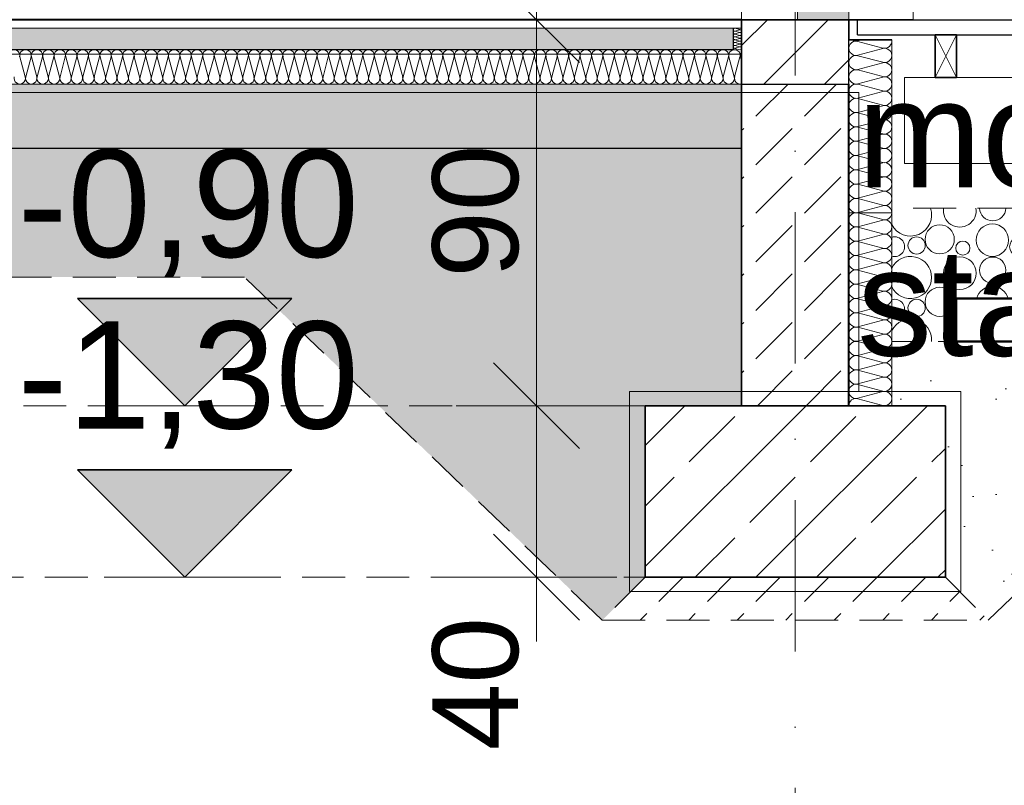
# Model space of a CAD drawing. Header units: centimetres. Extents: x -43488 to -10641, y 2063 to 22960.
# Tile 56 of 72: x -36070 to -35840, y 8205 to 8383. Entities that reach past the tile are written whole.
import ezdxf

# ---------------------------------------------------------------- set-up
doc = ezdxf.new("R2010")
doc.units = ezdxf.units.CM
doc.header["$MEASUREMENT"] = 0
doc.linetypes.add('Kreski i kropki', pattern=[67.027776, 35.277777, -17.638888, 0, -14.111111])
doc.linetypes.add('Przerywana krótka2', pattern=[15, 10, -5])
for name, color, linetype, lineweight in [('!konstrukcja tarasu_Nr_pióra__10', 1, 'Continuous', 0), ('Słupy_Nr_pióra__1', 8, 'Continuous', 50), ('Słupy_Nr_pióra__10', 1, 'Continuous', 0)]:
    doc.layers.add(name, color=color, linetype=linetype, lineweight=lineweight)
for name, color, linetype, lineweight, true_color in [('!konstrukcja tarasu_Nr_pióra__161', 7, 'Continuous', 35, 0xda4c01), ('!konstrukcja tarasu_Nr_pióra__2', 7, 'Continuous', 40, 0x61c100), ('!konstrukcja tarasu_Nr_pióra__4', 7, 'Continuous', 25, 0x31fd59), ('!konstrukcja tarasu_Nr_pióra__6', 7, 'Continuous', 18, 0x3fa3ff), ('!konstrukcja tarasu_Nr_pióra__8', 7, 'Continuous', 13, 0x42bda7), ('!ocieplenie_Nr_pióra__94', 7, 'Continuous', 18, 0x9f9f9f), ('!osie_Nr_pióra__6', 7, 'Continuous', 18, 0x3fa3ff), ('_wyposazenie_Nr_pióra__6', 7, 'Continuous', 18, 0x3fa3ff), ('Słupy_Nr_pióra__7', 7, 'Continuous', 15, 0x9f9fff), ('Słupy_Nr_pióra__8', 7, 'Continuous', 13, 0x42bda7), ('Wymiarowanie_Nr_pióra__3', 7, 'Continuous', 35, 0xff6500), ('Wymiarowanie_Nr_pióra__6', 7, 'Continuous', 18, 0x3fa3ff), ('Wymiarowanie_Nr_pióra__8', 7, 'Continuous', 13, 0x42bda7), ('Ściany zewnętrzne_Nr_pióra__161', 7, 'Continuous', 35, 0xda4c01), ('Ściany zewnętrzne_Nr_pióra__3', 7, 'Continuous', 35, 0xff6500), ('Ściany zewnętrzne_Nr_pióra__4', 7, 'Continuous', 25, 0x31fd59), ('Ściany zewnętrzne_Nr_pióra__6', 7, 'Continuous', 18, 0x3fa3ff), ('Ściany zewnętrzne_Nr_pióra__7', 7, 'Continuous', 15, 0x9f9fff)]:
    doc.layers.add(name, color=color, linetype=linetype, lineweight=lineweight, true_color=true_color)
doc.layers.add('Wymiarowanie', color=7, linetype='Continuous')
doc.styles.add('STYL_AUTOMATYCZNY_1', font='txt')
doc.linetypes.add('izolacja 1_50', pattern='A,0,[1,Janisz._Ochraniew_DACH i KLIMA_V21.Shx,S=0.31746,R=0,X=0,Y=0],-40,0', length=40)
doc.dimstyles.new('STYL_AUTOMATYCZNY__1', dxfattribs={"dimtxt": 20, "dimasz": 19, "dimexe": 0.18, "dimexo": 0.0625, "dimgap": 0, "dimtad": 1, "dimdec": 0, "dimzin": 0, "dimdsep": 46, "dimtxsty": 'STYL_AUTOMATYCZNY_1', "dimblk": 'ARROWHEAD_6', "dimblk1": 'ARROWHEAD_6', "dimblk2": 'ARROWHEAD_6', "dimcen": 0.09, "dimse1": 1, "dimse2": 1, "dimclrd": 256, "dimclre": 256, "dimclrt": 256, "dimazin": 0, "dimtfac": 1, "dimtdec": 4, "dimtmove": 0, "dimatfit": 3, "dimfxl": 1, "dimtolj": 1, "dimtzin": 0, "dimarcsym": 0})
doc.dimstyles.new('STYL_AUTOMATYCZNY__9', dxfattribs={"dimtxt": 0.18, "dimasz": 18.24, "dimexe": 0.18, "dimexo": 0.0625, "dimgap": 0, "dimtad": 0, "dimtih": 1, "dimtoh": 1, "dimdec": 4, "dimzin": 0, "dimdsep": 46, "dimcen": 0.09, "dimadec": 0, "dimazin": 0, "dimtfac": 1, "dimtdec": 4, "dimtmove": 0, "dimatfit": 3, "dimldrblk": 'ARROWHEAD_5', "dimfxl": 1, "dimtolj": 1, "dimtzin": 0, "dimarcsym": 0})
pattern_1 = [(45, (0, 0), (-11.3137085, 11.3137085), [12, -4]), (45, (0, 11.314), (-11.3137085, 11.3137085), [12, -4])]
pattern_2 = [(0, (0, 0), (0, 41.56922), [2.6, -21.4]), (0, (12, 20.785), (0, 41.56922), [2.6, -21.4]), (60, (0, 0), (-36, 20.78461), [2.6, -21.4]), (60, (24, 0), (-36, 20.78461), [2.6, -21.4]), (120, (2.6, 0), (36, 20.78461), [2.6, -21.4]), (120, (26.6, 0), (36, 20.78461), [2.6, -21.4]), (0, (0, 4), (0, 8), [0, -8, 0, -12]), (45, (4, 4), (-5.6568542, 5.6568542), [0, -6, 0, -10])]
pattern_3 = [(45, (0, 35), (-11.136932, 11.136932), [0, -10.5, 0, -15.75]), (110, (35, 35), (14.800159, 5.386817), [0, -7.7, 0, -13.3])]

# ---------------------------------------------------------------- blocks, each defined once
blk = doc.blocks.new('*X5')
at = {"layer": 'Słupy_Nr_pióra__10', "color": 1, "linetype": 'Continuous', "lineweight": 0}
for centre, radius in [((-35855.52, 8332.14), 3.4), ((-35843.24, 8331.96), 3.78), ((-35860.91, 8330.72), 2.01), ((-35850.13, 8330.1), 1.65), ((-35850.84, 8324.25), 3.82), ((-35843.16, 8324.95), 3.07), ((-35855.52, 8317.58), 3.4), ((-35860.91, 8316.16), 2.01)]:
    blk.add_circle(centre, radius, dxfattribs=at)
for centre, radius, start, end in [((-35862.32, 8337.81), 4.9, 206.4632, 19.2294), ((-35850.84, 8338.81), 3.82, 170.7078, 9.2922), ((-35843.16, 8339.51), 3.07, 181.6662, 358.3338), ((-35833.23, 8337.81), 4.9, 160.7706, 224.7046), ((-35866.01, 8330.43), 2.29, 252.2798, 107.7202), ((-35836.92, 8330.43), 2.29, 84.8002, 275.1998), ((-35862.32, 8323.25), 4.9, 206.4632, 153.5368), ((-35833.23, 8323.25), 4.9, 135.2954, 224.7046), ((-35843.24, 8317.4), 3.78, 14.6444, 165.3556), ((-35866.01, 8315.87), 2.29, 252.2798, 107.7202), ((-35850.13, 8315.54), 1.65, 163.0227, 196.9773), ((-35862.32, 8308.69), 4.9, 356.1313, 153.5368), ((-35850.84, 8309.69), 3.82, 103.163, 200.3469)]:
    blk.add_arc(centre, radius, start, end, dxfattribs=at)
blk = doc.blocks.new('*D14')
at = {"layer": 'Wymiarowanie_Nr_pióra__3', "color": 30, "linetype": 'Continuous', "lineweight": 35, "true_color": 0xff6500}
for p, q in [((-35561.73, 8393.36), (-35541.73, 8373.36)), ((-35541.73, 8369.86), (-35561.73, 8389.86))]:
    blk.add_line(p, q, dxfattribs=at)
at = {"layer": 'Wymiarowanie_Nr_pióra__6', "color": 161, "linetype": 'Continuous', "lineweight": 18, "true_color": 0x3fa3ff}
for p, q in [((-35551.73, 8383.36), (-35551.73, 8398.36)), ((-35532.98, 8383.36), (-35570.48, 8383.36)), ((-35551.73, 8379.86), (-35551.73, 8383.36)), ((-35532.98, 8379.86), (-35570.48, 8379.86))]:
    blk.add_line(p, q, dxfattribs=at)
at = {"layer": 'Wymiarowanie_Nr_pióra__3', "color": 30, "lineweight": 35, "true_color": 0xff6500, "insert": (-35555.73, 8393.36), "char_height": 20, "attachment_point": 7, "rotation": 90, "style": 'STYL_AUTOMATYCZNY_1'}
blk.add_mtext('\\A1;{\\pql;\\fArial|b0|i0|c238|p38;4}', dxfattribs=at)
blk = doc.blocks.new('ARROWHEAD_6')
at = {"color": 0, "linetype": 'Continuous', "lineweight": 0}
for p, q in [((-0.5, -0.5), (0.5, 0.5)), ((0, 0), (-1, 0))]:
    blk.add_line(p, q, dxfattribs=at)
blk = doc.blocks.new('*D15')
at = {"layer": 'Wymiarowanie_Nr_pióra__3', "color": 30, "linetype": 'Continuous', "lineweight": 35, "true_color": 0xff6500}
for p, q in [((-35959.56, 8303.36), (-35939.56, 8283.36)), ((-35959.56, 8263.36), (-35939.56, 8243.36))]:
    blk.add_line(p, q, dxfattribs=at)
at = {"layer": 'Wymiarowanie_Nr_pióra__6', "color": 161, "linetype": 'Continuous', "lineweight": 18, "true_color": 0x3fa3ff}
for p, q in [((-35930.81, 8293.36), (-35968.31, 8293.36)), ((-35949.56, 8253.36), (-35949.56, 8293.36)), ((-35930.81, 8253.36), (-35968.31, 8253.36)), ((-35949.56, 8238.36), (-35949.56, 8253.36))]:
    blk.add_line(p, q, dxfattribs=at)
at = {"layer": 'Wymiarowanie_Nr_pióra__3', "color": 30, "lineweight": 35, "true_color": 0xff6500, "insert": (-35953.56, 8213.01), "char_height": 20, "attachment_point": 7, "rotation": 90, "style": 'STYL_AUTOMATYCZNY_1'}
blk.add_mtext('\\A1;{\\pql;\\fArial|b0|i0|c238|p38;40}', dxfattribs=at)
blk = doc.blocks.new('*D16')
at = {"layer": 'Wymiarowanie_Nr_pióra__3', "color": 30, "linetype": 'Continuous', "lineweight": 35, "true_color": 0xff6500}
for p, q in [((-35959.56, 8393.36), (-35939.56, 8373.36)), ((-35959.56, 8303.36), (-35939.56, 8283.36))]:
    blk.add_line(p, q, dxfattribs=at)
at = {"layer": 'Wymiarowanie_Nr_pióra__6', "color": 161, "linetype": 'Continuous', "lineweight": 18, "true_color": 0x3fa3ff}
for p, q in [((-35930.81, 8383.36), (-35968.31, 8383.36)), ((-35949.56, 8293.36), (-35949.56, 8383.36)), ((-35930.81, 8293.36), (-35968.31, 8293.36))]:
    blk.add_line(p, q, dxfattribs=at)
at = {"layer": 'Wymiarowanie_Nr_pióra__3', "color": 30, "lineweight": 35, "true_color": 0xff6500, "insert": (-35953.56, 8323.18), "char_height": 20, "attachment_point": 7, "rotation": 90, "style": 'STYL_AUTOMATYCZNY_1'}
blk.add_mtext('\\A1;{\\pql;\\fArial|b0|i0|c238|p38;90}', dxfattribs=at)
blk = doc.blocks.new('*D17')
at = {"layer": 'Wymiarowanie_Nr_pióra__3', "color": 30, "linetype": 'Continuous', "lineweight": 35, "true_color": 0xff6500}
for p, q in [((-35959.56, 8628.36), (-35939.56, 8608.36)), ((-35959.56, 8393.36), (-35939.56, 8373.36))]:
    blk.add_line(p, q, dxfattribs=at)
at = {"layer": 'Wymiarowanie_Nr_pióra__6', "color": 161, "linetype": 'Continuous', "lineweight": 18, "true_color": 0x3fa3ff}
for p, q in [((-35930.81, 8618.36), (-35968.31, 8618.36)), ((-35949.56, 8383.36), (-35949.56, 8618.36)), ((-35930.81, 8383.36), (-35968.31, 8383.36))]:
    blk.add_line(p, q, dxfattribs=at)
at = {"layer": 'Wymiarowanie_Nr_pióra__3', "color": 30, "lineweight": 35, "true_color": 0xff6500, "insert": (-35953.56, 8478.09), "char_height": 20, "attachment_point": 7, "rotation": 90, "style": 'STYL_AUTOMATYCZNY_1'}
blk.add_mtext('\\A1;{\\pql;\\fArial|b0|i0|c238|p38;235}', dxfattribs=at)
blk = doc.blocks.new('ARROWHEAD_5')
at = {"linetype": 'Continuous', "lineweight": 0}
blk.add_hatch(color=0, dxfattribs=at).paths.add_polyline_path([(-1, 0.2679), (0, 0), (-1, -0.2679)])
at = {"color": 0, "linetype": 'Continuous', "lineweight": 0}
blk.add_line((0, 0), (-1, 0), dxfattribs=at)

msp = doc.modelspace()

# ---------------------------------------------------------------- hatches: boundary and pattern name
at = {"layer": 'Słupy_Nr_pióra__7', "linetype": 'Continuous', "lineweight": 15, "true_color": 0x9f9fff}
h = msp.add_hatch(dxfattribs=at)
h.set_pattern_fill('A_beton', color=161, style=0, pattern_type=2)
h.set_pattern_definition(pattern_1)
h.paths.add_polyline_path([(-37436.71, 8376.36), (-35903.71, 8376.36), (-35903.71, 8381.36), (-37436.71, 8381.36)])
h = msp.add_hatch(dxfattribs=at)
h.set_pattern_fill('A_beton', color=161, style=0, pattern_type=2)
h.set_pattern_definition(pattern_1)
h.paths.add_polyline_path([(-35901.71, 8293.36), (-35876.71, 8293.36), (-35876.71, 8368.36), (-35901.71, 8368.36)])
h = msp.add_hatch(dxfattribs=at)
h.set_pattern_fill('A_beton_zbrojony', color=161, style=0, pattern_type=2)
h.set_pattern_definition([(45, (0, 0), (-14.142136, 14.142136), []), (45, (-7.071, 7.071), (-14.142136, 14.142136), [15, -5])])
h.paths.add_polyline_path([(-35924.21, 8253.36), (-35854.21, 8253.36), (-35854.21, 8293.36), (-35924.21, 8293.36)])
h = msp.add_hatch(dxfattribs=at)
h.set_pattern_fill('A_beton', color=161, style=0, pattern_type=2)
h.set_pattern_definition(pattern_1)
h.paths.add_polyline_path([(-35844.21, 8243.36), (-35889.21, 8243.36), (-35934.21, 8243.36), (-35924.21, 8253.36), (-35889.21, 8253.36), (-35854.21, 8253.36)])
at = {"layer": 'Słupy_Nr_pióra__8', "linetype": 'Continuous', "lineweight": 13, "true_color": 0x42bda7}
h = msp.add_hatch(dxfattribs=at)
h.set_pattern_fill('A_beton_lekki', color=135, style=0, pattern_type=2)
h.set_pattern_definition(pattern_2)
h.paths.add_polyline_path([(-37436.71, 8368.36), (-35901.71, 8368.36), (-35901.71, 8353.36), (-37436.71, 8353.36)])
h = msp.add_hatch(dxfattribs=at)
h.set_pattern_fill('płyty_kamienne', color=135, style=0, pattern_type=2)
h.set_pattern_definition(pattern_3)
h.paths.add_polyline_path([(-37436.71, 8353.36), (-37436.71, 8342.36), (-37436.71, 8293.36), (-37414.21, 8293.36), (-37414.21, 8253.36), (-37404.21, 8243.36), (-37320.74, 8323.36), (-36017.68, 8323.36), (-35934.21, 8243.36), (-35924.21, 8253.36), (-35924.21, 8293.36), (-35901.71, 8293.36), (-35901.71, 8342.36), (-35901.71, 8353.36)])
h = msp.add_hatch(dxfattribs=at)
h.set_pattern_fill('A_beton_lekki', color=135, style=0, pattern_type=2)
h.set_pattern_definition(pattern_2)
h.paths.add_polyline_path([(-35851.71, 8308.36), (-35851.71, 8318.36), (-35796.71, 8318.36), (-35796.71, 8308.36)])
h = msp.add_hatch(dxfattribs=at)
h.set_pattern_fill('płyty_kamienne', color=135, style=0, pattern_type=2)
h.set_pattern_definition(pattern_3)
h.paths.add_polyline_path([(-35866.71, 8293.36), (-35854.21, 8293.36), (-35854.21, 8253.36), (-35844.21, 8243.36), (-35792.04, 8293.36), (-35644.21, 8293.36), (-35074.77, 8293.36), (-35065.99, 8308.36), (-35644.21, 8308.36), (-35866.71, 8308.36)])
at = {"layer": 'Wymiarowanie_Nr_pióra__3', "linetype": 'Continuous', "lineweight": 35, "true_color": 0xff6500}
for points in [[(-36031.59, 8293.36), (-36006.59, 8318.36), (-36056.59, 8318.36)], [(-36031.59, 8253.36), (-36006.59, 8278.36), (-36056.59, 8278.36)]]:
    msp.add_hatch(color=30, dxfattribs=at).paths.add_polyline_path(points)
at = {"layer": 'Ściany zewnętrzne_Nr_pióra__3', "linetype": 'Continuous', "lineweight": 35, "true_color": 0xff6500}
msp.add_hatch(color=30, dxfattribs=at).paths.add_polyline_path([(-35876.71, 8383.36), (-35888.71, 8383.36), (-35888.71, 8388.36), (-35876.71, 8388.36)])
at = {"layer": 'Ściany zewnętrzne_Nr_pióra__7', "linetype": 'Continuous', "lineweight": 15, "true_color": 0x9f9fff}
h = msp.add_hatch(dxfattribs=at)
h.set_pattern_fill('bloczki_ceramiczne', color=161, style=0, pattern_type=2)
h.set_pattern_definition([(45, (0, 0), (-7.0710678, 7.0710678), [])])
h.paths.add_polyline_path([(-35901.71, 8368.36), (-35876.71, 8368.36), (-35876.71, 8383.36), (-35901.71, 8383.36)])

# ---------------------------------------------------------------- linework, layer by layer
at = {"layer": '!konstrukcja tarasu_Nr_pióra__10', "color": 1, "linetype": 'izolacja 1_50', "lineweight": 0}
for p, q in [((-35866.71, 8296.7), (-35866.71, 8378.67)), ((-35901.71, 8375.29), (-37436.71, 8375.29)), ((-37464.04, 8366.36), (-35874.38, 8366.36)), ((-35874.38, 8296.7), (-35874.38, 8366.36)), ((-35927.84, 8296.7), (-35927.84, 8250.02)), ((-35850.58, 8296.7), (-35927.84, 8296.7)), ((-35850.58, 8296.7), (-35850.58, 8250.02)), ((-35850.58, 8250.02), (-35927.84, 8250.02))]:
    msp.add_line(p, q, dxfattribs=at)
at = {"layer": '!konstrukcja tarasu_Nr_pióra__161', "color": 22, "linetype": 'Continuous', "lineweight": 35, "true_color": 0xda4c01}
for p, q in [((-35901.71, 8383.36), (-35901.71, 8293.36)), ((-35876.71, 8378.67), (-35876.71, 8383.36)), ((-35866.71, 8378.67), (-35876.71, 8378.67)), ((-35856.62, 8379.86), (-35851.62, 8379.86)), ((-35856.62, 8369.86), (-35856.62, 8379.86)), ((-35851.62, 8379.86), (-35851.62, 8369.86)), ((-35851.62, 8369.86), (-35856.62, 8369.86)), ((-35924.21, 8293.36), (-35924.21, 8253.36)), ((-35854.21, 8293.36), (-35924.21, 8293.36)), ((-35854.21, 8253.36), (-35854.21, 8293.36)), ((-35924.21, 8253.36), (-35854.21, 8253.36))]:
    msp.add_line(p, q, dxfattribs=at)
at = {"layer": '!konstrukcja tarasu_Nr_pióra__2', "color": 72, "linetype": 'Continuous', "lineweight": 40, "true_color": 0x61c100}
for p, q in [((-35901.71, 8383.36), (-37436.71, 8383.36)), ((-35876.71, 8293.36), (-35876.71, 8368.36))]:
    msp.add_line(p, q, dxfattribs=at)
at = {"layer": '!konstrukcja tarasu_Nr_pióra__4', "color": 100, "linetype": 'Continuous', "lineweight": 25, "true_color": 0x31fd59}
for p, q in [((-35874.71, 8383.36), (-35131.71, 8383.36)), ((-35874.71, 8379.86), (-35874.71, 8383.36)), ((-35903.71, 8381.36), (-35903.71, 8376.36)), ((-35903.71, 8381.36), (-35903.71, 8376.36)), ((-35874.71, 8379.86), (-35131.71, 8379.86)), ((-35903.71, 8376.36), (-37436.71, 8376.36)), ((-35901.71, 8353.36), (-37436.71, 8353.36))]:
    msp.add_line(p, q, dxfattribs=at)
at = {"layer": '!konstrukcja tarasu_Nr_pióra__6', "color": 161, "linetype": 'Continuous', "lineweight": 18, "true_color": 0x3fa3ff}
for p, q in [((-35866.71, 8378.67), (-35866.71, 8293.36)), ((-35863.71, 8369.86), (-35863.71, 8349.86)), ((-35863.71, 8369.86), (-35133.71, 8369.86)), ((-35901.71, 8368.36), (-37436.71, 8368.36)), ((-35901.71, 8368.36), (-35876.71, 8368.36)), ((-35901.71, 8368.36), (-35876.71, 8368.36)), ((-35863.71, 8349.86), (-35830.21, 8349.86))]:
    msp.add_line(p, q, dxfattribs=at)
at = {"layer": '!konstrukcja tarasu_Nr_pióra__8', "color": 135, "linetype": 'Continuous', "lineweight": 13, "true_color": 0x42bda7}
for p, q in [((-35901.71, 8381.36), (-37436.71, 8381.36)), ((-35856.62, 8369.86), (-35851.62, 8379.86)), ((-35856.62, 8379.86), (-35851.62, 8369.86))]:
    msp.add_line(p, q, dxfattribs=at)
at = {"layer": '!konstrukcja tarasu_Nr_pióra__8', "color": 135, "linetype": 'Przerywana krótka2', "lineweight": 13, "true_color": 0x42bda7}
for p, q in [((-35836.71, 8339.42), (-35866.71, 8339.42)), ((-36017.68, 8323.36), (-37320.74, 8323.36)), ((-35934.21, 8243.36), (-36017.68, 8323.36)), ((-35065.87, 8308.36), (-35866.71, 8308.36)), ((-35924.21, 8293.36), (-37414.21, 8293.36)), ((-35844.21, 8243.36), (-35792.04, 8293.36)), ((-37414.21, 8253.36), (-35924.21, 8253.36)), ((-35924.21, 8253.36), (-35934.21, 8243.36)), ((-35854.21, 8253.36), (-35844.21, 8243.36)), ((-35934.21, 8243.36), (-35844.21, 8243.36))]:
    msp.add_line(p, q, dxfattribs=at)
at = {"layer": '!ocieplenie_Nr_pióra__94', "color": 253, "linetype": 'Continuous', "lineweight": 18, "true_color": 0x9f9f9f}
for p, q in [((-35903.29, 8381.35), (-35902.13, 8381.04)), ((-35903.29, 8381.35), (-35902.13, 8381.04)), ((-35903.29, 8380.7), (-35902.13, 8381.01)), ((-35903.29, 8380.7), (-35902.13, 8381.01)), ((-35903.29, 8380.68), (-35902.13, 8380.37)), ((-35903.29, 8380.68), (-35902.13, 8380.37)), ((-35903.29, 8380.04), (-35902.13, 8380.35)), ((-35903.29, 8380.04), (-35902.13, 8380.35)), ((-35903.29, 8380.01), (-35902.13, 8379.7)), ((-35903.29, 8380.01), (-35902.13, 8379.7)), ((-35903.29, 8379.37), (-35902.13, 8379.68)), ((-35903.29, 8379.37), (-35902.13, 8379.68)), ((-35903.29, 8379.35), (-35902.13, 8379.04)), ((-35903.29, 8379.35), (-35902.13, 8379.04)), ((-35903.29, 8378.7), (-35902.13, 8379.01)), ((-35903.29, 8378.7), (-35902.13, 8379.01)), ((-35903.29, 8378.68), (-35902.13, 8378.37)), ((-35903.29, 8378.68), (-35902.13, 8378.37)), ((-35874.61, 8378.42), (-35873.68, 8378.67)), ((-35903.29, 8378.04), (-35902.13, 8378.35)), ((-35903.29, 8378.04), (-35902.13, 8378.35)), ((-35903.29, 8378.01), (-35902.13, 8377.7)), ((-35903.29, 8378.01), (-35902.13, 8377.7)), ((-35903.29, 8377.37), (-35902.13, 8377.68)), ((-35903.29, 8377.37), (-35902.13, 8377.68)), ((-35903.29, 8377.35), (-35902.13, 8377.04)), ((-35903.29, 8377.35), (-35902.13, 8377.04)), ((-35903.29, 8376.7), (-35902.13, 8377.01)), ((-35903.29, 8376.7), (-35902.13, 8377.01)), ((-35903.29, 8376.68), (-35902.13, 8376.37)), ((-35903.29, 8376.68), (-35902.13, 8376.37)), ((-35874.61, 8378.3), (-35868.81, 8376.75)), ((-35874.61, 8375.08), (-35868.81, 8376.64)), ((-36070.01, 8374.68), (-36068.76, 8370.04)), ((-36067.43, 8374.68), (-36068.67, 8370.04)), ((-36067.34, 8374.68), (-36066.1, 8370.04)), ((-36064.76, 8374.68), (-36066.01, 8370.04)), ((-36064.67, 8374.68), (-36063.43, 8370.04)), ((-36062.1, 8374.68), (-36063.34, 8370.04)), ((-36062.01, 8374.68), (-36060.76, 8370.04)), ((-36059.43, 8374.68), (-36060.67, 8370.04)), ((-36059.34, 8374.68), (-36058.1, 8370.04)), ((-36056.76, 8374.68), (-36058.01, 8370.04)), ((-36056.67, 8374.68), (-36055.43, 8370.04)), ((-36054.1, 8374.68), (-36055.34, 8370.04)), ((-36054.01, 8374.68), (-36052.76, 8370.04)), ((-36051.43, 8374.68), (-36052.67, 8370.04)), ((-36051.34, 8374.68), (-36050.1, 8370.04)), ((-36048.76, 8374.68), (-36050.01, 8370.04)), ((-36048.67, 8374.68), (-36047.43, 8370.04)), ((-36046.1, 8374.68), (-36047.34, 8370.04)), ((-36046.01, 8374.68), (-36044.76, 8370.04)), ((-36043.43, 8374.68), (-36044.67, 8370.04)), ((-36043.34, 8374.68), (-36042.1, 8370.04)), ((-36040.76, 8374.68), (-36042.01, 8370.04)), ((-36040.67, 8374.68), (-36039.43, 8370.04)), ((-36038.1, 8374.68), (-36039.34, 8370.04)), ((-36038.01, 8374.68), (-36036.76, 8370.04)), ((-36035.43, 8374.68), (-36036.67, 8370.04)), ((-36035.34, 8374.68), (-36034.1, 8370.04)), ((-36032.76, 8374.68), (-36034.01, 8370.04)), ((-36032.67, 8374.68), (-36031.43, 8370.04)), ((-36030.1, 8374.68), (-36031.34, 8370.04)), ((-36030.01, 8374.68), (-36028.76, 8370.04)), ((-36027.43, 8374.68), (-36028.67, 8370.04)), ((-36027.34, 8374.68), (-36026.1, 8370.04)), ((-36024.76, 8374.68), (-36026.01, 8370.04)), ((-36024.67, 8374.68), (-36023.43, 8370.04)), ((-36022.1, 8374.68), (-36023.34, 8370.04)), ((-36022.01, 8374.68), (-36020.76, 8370.04)), ((-36019.43, 8374.68), (-36020.67, 8370.04)), ((-36019.34, 8374.68), (-36018.1, 8370.04)), ((-36016.76, 8374.68), (-36018.01, 8370.04)), ((-36016.67, 8374.68), (-36015.43, 8370.04)), ((-36014.1, 8374.68), (-36015.34, 8370.04)), ((-36014.01, 8374.68), (-36012.76, 8370.04)), ((-36011.43, 8374.68), (-36012.67, 8370.04)), ((-36011.34, 8374.68), (-36010.1, 8370.04)), ((-36008.76, 8374.68), (-36010.01, 8370.04)), ((-36008.67, 8374.68), (-36007.43, 8370.04)), ((-36006.1, 8374.68), (-36007.34, 8370.04)), ((-36006.01, 8374.68), (-36004.76, 8370.04)), ((-36003.43, 8374.68), (-36004.67, 8370.04)), ((-36003.34, 8374.68), (-36002.1, 8370.04)), ((-36000.76, 8374.68), (-36002.01, 8370.04)), ((-36000.67, 8374.68), (-35999.43, 8370.04)), ((-35998.1, 8374.68), (-35999.34, 8370.04)), ((-35998.01, 8374.68), (-35996.76, 8370.04)), ((-35995.43, 8374.68), (-35996.67, 8370.04)), ((-35995.34, 8374.68), (-35994.1, 8370.04)), ((-35992.76, 8374.68), (-35994.01, 8370.04)), ((-35992.67, 8374.68), (-35991.43, 8370.04)), ((-35990.1, 8374.68), (-35991.34, 8370.04)), ((-35990.01, 8374.68), (-35988.76, 8370.04)), ((-35987.43, 8374.68), (-35988.67, 8370.04)), ((-35987.34, 8374.68), (-35986.1, 8370.04)), ((-35984.76, 8374.68), (-35986.01, 8370.04)), ((-35984.67, 8374.68), (-35983.43, 8370.04)), ((-35982.1, 8374.68), (-35983.34, 8370.04)), ((-35982.01, 8374.68), (-35980.76, 8370.04)), ((-35979.43, 8374.68), (-35980.67, 8370.04)), ((-35979.34, 8374.68), (-35978.1, 8370.04)), ((-35976.76, 8374.68), (-35978.01, 8370.04)), ((-35976.67, 8374.68), (-35975.43, 8370.04)), ((-35974.1, 8374.68), (-35975.34, 8370.04)), ((-35974.01, 8374.68), (-35972.76, 8370.04)), ((-35971.43, 8374.68), (-35972.67, 8370.04)), ((-35971.34, 8374.68), (-35970.1, 8370.04)), ((-35968.76, 8374.68), (-35970.01, 8370.04)), ((-35968.67, 8374.68), (-35967.43, 8370.04)), ((-35966.1, 8374.68), (-35967.34, 8370.04)), ((-35966.01, 8374.68), (-35964.76, 8370.04)), ((-35963.43, 8374.68), (-35964.67, 8370.04)), ((-35963.34, 8374.68), (-35962.1, 8370.04)), ((-35960.76, 8374.68), (-35962.01, 8370.04)), ((-35960.67, 8374.68), (-35959.43, 8370.04)), ((-35958.1, 8374.68), (-35959.34, 8370.04)), ((-35958.01, 8374.68), (-35956.76, 8370.04)), ((-35955.43, 8374.68), (-35956.67, 8370.04)), ((-35955.34, 8374.68), (-35954.1, 8370.04)), ((-35952.76, 8374.68), (-35954.01, 8370.04)), ((-35952.67, 8374.68), (-35951.43, 8370.04)), ((-35950.1, 8374.68), (-35951.34, 8370.04)), ((-35950.01, 8374.68), (-35948.76, 8370.04)), ((-35947.43, 8374.68), (-35948.67, 8370.04)), ((-35947.34, 8374.68), (-35946.1, 8370.04)), ((-35944.76, 8374.68), (-35946.01, 8370.04)), ((-35944.67, 8374.68), (-35943.43, 8370.04)), ((-35942.1, 8374.68), (-35943.34, 8370.04)), ((-35942.01, 8374.68), (-35940.76, 8370.04)), ((-35939.43, 8374.68), (-35940.67, 8370.04)), ((-35939.34, 8374.68), (-35938.1, 8370.04)), ((-35936.76, 8374.68), (-35938.01, 8370.04)), ((-35936.67, 8374.68), (-35935.43, 8370.04)), ((-35934.1, 8374.68), (-35935.34, 8370.04)), ((-35934.01, 8374.68), (-35932.76, 8370.04)), ((-35931.43, 8374.68), (-35932.67, 8370.04)), ((-35931.34, 8374.68), (-35930.1, 8370.04)), ((-35928.76, 8374.68), (-35930.01, 8370.04)), ((-35928.67, 8374.68), (-35927.43, 8370.04)), ((-35926.1, 8374.68), (-35927.34, 8370.04)), ((-35926.01, 8374.68), (-35924.76, 8370.04)), ((-35923.43, 8374.68), (-35924.67, 8370.04)), ((-35923.34, 8374.68), (-35922.1, 8370.04)), ((-35920.76, 8374.68), (-35922.01, 8370.04)), ((-35920.67, 8374.68), (-35919.43, 8370.04)), ((-35918.1, 8374.68), (-35919.34, 8370.04)), ((-35918.01, 8374.68), (-35916.76, 8370.04)), ((-35915.43, 8374.68), (-35916.67, 8370.04)), ((-35915.34, 8374.68), (-35914.1, 8370.04)), ((-35912.76, 8374.68), (-35914.01, 8370.04)), ((-35912.67, 8374.68), (-35911.43, 8370.04)), ((-35910.1, 8374.68), (-35911.34, 8370.04)), ((-35910.01, 8374.68), (-35908.76, 8370.04)), ((-35907.43, 8374.68), (-35908.67, 8370.04)), ((-35907.34, 8374.68), (-35906.1, 8370.04)), ((-35904.76, 8374.68), (-35906.01, 8370.04)), ((-35904.67, 8374.68), (-35903.43, 8370.04)), ((-35902.1, 8374.68), (-35903.34, 8370.04)), ((-35902.01, 8374.68), (-35901.72, 8373.61)), ((-35874.61, 8374.97), (-35868.81, 8373.42)), ((-35874.61, 8371.75), (-35868.81, 8373.3)), ((-35874.61, 8371.64), (-35868.81, 8370.08)), ((-35874.61, 8368.42), (-35868.81, 8369.97)), ((-35874.61, 8368.3), (-35868.81, 8366.75)), ((-35874.61, 8365.08), (-35868.81, 8366.64)), ((-35874.61, 8364.97), (-35868.81, 8363.42)), ((-35874.61, 8361.75), (-35868.81, 8363.3)), ((-35874.61, 8361.64), (-35868.81, 8360.08)), ((-35874.61, 8358.42), (-35868.81, 8359.97)), ((-35874.61, 8358.3), (-35868.81, 8356.75)), ((-35874.61, 8355.08), (-35868.81, 8356.64)), ((-35874.61, 8354.97), (-35868.81, 8353.42)), ((-35874.61, 8351.75), (-35868.81, 8353.3)), ((-35874.61, 8351.64), (-35868.81, 8350.08)), ((-35874.61, 8348.42), (-35868.81, 8349.97)), ((-35874.61, 8348.3), (-35868.81, 8346.75)), ((-35874.61, 8345.08), (-35868.81, 8346.64)), ((-35874.61, 8344.97), (-35868.81, 8343.42)), ((-35874.61, 8341.75), (-35868.81, 8343.3)), ((-35874.61, 8341.64), (-35868.81, 8340.08)), ((-35874.61, 8338.42), (-35868.81, 8339.97)), ((-35874.61, 8338.3), (-35868.81, 8336.75)), ((-35874.61, 8335.08), (-35868.81, 8336.64)), ((-35874.61, 8334.97), (-35868.81, 8333.42)), ((-35874.61, 8331.75), (-35868.81, 8333.3)), ((-35874.61, 8331.64), (-35868.81, 8330.08)), ((-35874.61, 8328.42), (-35868.81, 8329.97)), ((-35874.61, 8328.3), (-35868.81, 8326.75)), ((-35874.61, 8325.08), (-35868.81, 8326.64)), ((-35874.61, 8324.97), (-35868.81, 8323.42)), ((-35874.61, 8321.75), (-35868.81, 8323.3)), ((-35874.61, 8321.64), (-35868.81, 8320.08)), ((-35874.61, 8318.42), (-35868.81, 8319.97)), ((-35874.61, 8318.3), (-35868.81, 8316.75)), ((-35874.61, 8315.08), (-35868.81, 8316.64)), ((-35874.61, 8314.97), (-35868.81, 8313.42)), ((-35874.61, 8311.75), (-35868.81, 8313.3)), ((-35874.61, 8311.64), (-35868.81, 8310.08)), ((-35874.61, 8308.42), (-35868.81, 8309.97)), ((-35874.61, 8308.3), (-35868.81, 8306.75)), ((-35874.61, 8305.08), (-35868.81, 8306.64)), ((-35874.61, 8304.97), (-35868.81, 8303.42)), ((-35874.61, 8301.75), (-35868.81, 8303.3)), ((-35874.61, 8301.64), (-35868.81, 8300.08)), ((-35874.61, 8298.42), (-35868.81, 8299.97)), ((-35874.61, 8298.3), (-35868.81, 8296.75)), ((-35874.61, 8295.08), (-35868.81, 8296.64)), ((-35874.61, 8294.97), (-35868.81, 8293.42))]:
    msp.add_line(p, q, dxfattribs=at)
for centre, radius, start, end in [((-35903.38, 8381.03), 0.333, 75.0191, 284.9809), ((-35903.38, 8381.03), 0.333, 75.0191, 284.9809), ((-35902.04, 8381.36), 0.333, 255.0191, 359.98), ((-35902.04, 8381.36), 0.333, 255.0191, 359.98), ((-35902.04, 8380.69), 0.333, 255.0191, 104.9809), ((-35902.04, 8380.69), 0.333, 255.0191, 104.9809), ((-35903.38, 8380.36), 0.333, 75.0191, 284.9809), ((-35903.38, 8380.36), 0.333, 75.0191, 284.9809), ((-35903.38, 8379.69), 0.333, 75.0191, 284.9809), ((-35903.38, 8379.69), 0.333, 75.0191, 284.9809), ((-35903.38, 8379.03), 0.333, 75.0191, 284.9809), ((-35903.38, 8379.03), 0.333, 75.0191, 284.9809), ((-35903.38, 8378.36), 0.333, 75.0191, 284.9809), ((-35903.38, 8378.36), 0.333, 75.0191, 284.9809), ((-35902.04, 8380.03), 0.333, 255.0191, 104.9809), ((-35902.04, 8380.03), 0.333, 255.0191, 104.9809), ((-35902.04, 8379.36), 0.333, 255.0191, 104.9809), ((-35902.04, 8379.36), 0.333, 255.0191, 104.9809), ((-35902.04, 8378.69), 0.333, 255.0191, 104.9809), ((-35902.04, 8378.69), 0.333, 255.0191, 104.9809), ((-35875.04, 8380.03), 1.67, 234.6555, 284.9809), ((-35868.38, 8378.36), 1.67, 255.0191, 10.621), ((-36071.38, 8375.03), 1.33, 345.0191, 194.9809), ((-36068.72, 8375.03), 1.33, 345.0191, 194.9809), ((-36066.05, 8375.03), 1.33, 345.0191, 194.9809), ((-36063.38, 8375.03), 1.33, 345.0191, 194.9809), ((-36060.72, 8375.03), 1.33, 345.0191, 194.9809), ((-36058.05, 8375.03), 1.33, 345.0191, 194.9809), ((-36055.38, 8375.03), 1.33, 345.0191, 194.9809), ((-36052.72, 8375.03), 1.33, 345.0191, 194.9809), ((-36050.05, 8375.03), 1.33, 345.0191, 194.9809), ((-36047.38, 8375.03), 1.33, 345.0191, 194.9809), ((-36044.72, 8375.03), 1.33, 345.0191, 194.9809), ((-36042.05, 8375.03), 1.33, 345.0191, 194.9809), ((-36039.38, 8375.03), 1.33, 345.0191, 194.9809), ((-36036.72, 8375.03), 1.33, 345.0191, 194.9809), ((-36034.05, 8375.03), 1.33, 345.0191, 194.9809), ((-36031.38, 8375.03), 1.33, 345.0191, 194.9809), ((-36028.72, 8375.03), 1.33, 345.0191, 194.9809), ((-36026.05, 8375.03), 1.33, 345.0191, 194.9809), ((-36023.38, 8375.03), 1.33, 345.0191, 194.9809), ((-36020.72, 8375.03), 1.33, 345.0191, 194.9809), ((-36018.05, 8375.03), 1.33, 345.0191, 194.9809), ((-36015.38, 8375.03), 1.33, 345.0191, 194.9809), ((-36012.72, 8375.03), 1.33, 345.0191, 194.9809), ((-36010.05, 8375.03), 1.33, 345.0191, 194.9809), ((-36007.38, 8375.03), 1.33, 345.0191, 194.9809), ((-36004.72, 8375.03), 1.33, 345.0191, 194.9809), ((-36002.05, 8375.03), 1.33, 345.0191, 194.9809), ((-35999.38, 8375.03), 1.33, 345.0191, 194.9809), ((-35996.72, 8375.03), 1.33, 345.0191, 194.9809), ((-35994.05, 8375.03), 1.33, 345.0191, 194.9809), ((-35991.38, 8375.03), 1.33, 345.0191, 194.9809), ((-35988.72, 8375.03), 1.33, 345.0191, 194.9809), ((-35986.05, 8375.03), 1.33, 345.0191, 194.9809), ((-35983.38, 8375.03), 1.33, 345.0191, 194.9809), ((-35980.72, 8375.03), 1.33, 345.0191, 194.9809), ((-35978.05, 8375.03), 1.33, 345.0191, 194.9809), ((-35975.38, 8375.03), 1.33, 345.0191, 194.9809), ((-35972.72, 8375.03), 1.33, 345.0191, 194.9809), ((-35970.05, 8375.03), 1.33, 345.0191, 194.9809), ((-35967.38, 8375.03), 1.33, 345.0191, 194.9809), ((-35964.72, 8375.03), 1.33, 345.0191, 194.9809), ((-35962.05, 8375.03), 1.33, 345.0191, 194.9809), ((-35959.38, 8375.03), 1.33, 345.0191, 194.9809), ((-35956.72, 8375.03), 1.33, 345.0191, 194.9809), ((-35954.05, 8375.03), 1.33, 345.0191, 194.9809), ((-35951.38, 8375.03), 1.33, 345.0191, 194.9809), ((-35948.72, 8375.03), 1.33, 345.0191, 194.9809), ((-35946.05, 8375.03), 1.33, 345.0191, 194.9809), ((-35943.38, 8375.03), 1.33, 345.0191, 194.9809), ((-35940.72, 8375.03), 1.33, 345.0191, 194.9809), ((-35938.05, 8375.03), 1.33, 345.0191, 194.9809), ((-35935.38, 8375.03), 1.33, 345.0191, 194.9809), ((-35932.72, 8375.03), 1.33, 345.0191, 194.9809), ((-35930.05, 8375.03), 1.33, 345.0191, 194.9809), ((-35927.38, 8375.03), 1.33, 345.0191, 194.9809), ((-35924.72, 8375.03), 1.33, 345.0191, 194.9809), ((-35922.05, 8375.03), 1.33, 345.0191, 194.9809), ((-35919.38, 8375.03), 1.33, 345.0191, 194.9809), ((-35916.72, 8375.03), 1.33, 345.0191, 194.9809), ((-35914.05, 8375.03), 1.33, 345.0191, 194.9809), ((-35911.38, 8375.03), 1.33, 345.0191, 194.9809), ((-35908.72, 8375.03), 1.33, 345.0191, 194.9809), ((-35906.05, 8375.03), 1.33, 345.0191, 194.9809), ((-35903.38, 8375.03), 1.33, 345.0191, 194.9809), ((-35903.38, 8377.69), 0.333, 75.0191, 284.9809), ((-35903.38, 8377.69), 0.333, 75.0191, 284.9809), ((-35903.38, 8377.03), 0.333, 75.0191, 284.9809), ((-35903.38, 8377.03), 0.333, 75.0191, 284.9809), ((-35903.38, 8376.36), 0.333, 75.0191, 179.9974), ((-35903.38, 8376.36), 0.333, 75.0191, 179.9974), ((-35902.04, 8378.03), 0.333, 255.0191, 104.9809), ((-35902.04, 8378.03), 0.333, 255.0191, 104.9809), ((-35902.04, 8377.36), 0.333, 255.0191, 104.9809), ((-35902.04, 8377.36), 0.333, 255.0191, 104.9809), ((-35902.04, 8376.69), 0.333, 255.0191, 104.9809), ((-35902.04, 8376.69), 0.333, 255.0191, 104.9809), ((-35875.04, 8376.69), 1.67, 75.0191, 284.9809), ((-35868.38, 8375.03), 1.67, 255.0191, 104.9809), ((-35900.72, 8375.03), 1.33, 138.5904, 194.9809), ((-35875.04, 8373.36), 1.67, 75.0191, 284.9809), ((-35868.38, 8371.69), 1.67, 255.0191, 104.9809), ((-36070.05, 8369.69), 1.33, 165.0191, 14.9809), ((-36067.38, 8369.69), 1.33, 165.0191, 14.9809), ((-36064.72, 8369.69), 1.33, 165.0191, 14.9809), ((-36062.05, 8369.69), 1.33, 165.0191, 14.9809), ((-36059.38, 8369.69), 1.33, 165.0191, 14.9809), ((-36056.72, 8369.69), 1.33, 165.0191, 14.9809), ((-36054.05, 8369.69), 1.33, 165.0191, 14.9809), ((-36051.38, 8369.69), 1.33, 165.0191, 14.9809), ((-36048.72, 8369.69), 1.33, 165.0191, 14.9809), ((-36046.05, 8369.69), 1.33, 165.0191, 14.9809), ((-36043.38, 8369.69), 1.33, 165.0191, 14.9809), ((-36040.72, 8369.69), 1.33, 165.0191, 14.9809), ((-36038.05, 8369.69), 1.33, 165.0191, 14.9809), ((-36035.38, 8369.69), 1.33, 165.0191, 14.9809), ((-36032.72, 8369.69), 1.33, 165.0191, 14.9809), ((-36030.05, 8369.69), 1.33, 165.0191, 14.9809), ((-36027.38, 8369.69), 1.33, 165.0191, 14.9809), ((-36024.72, 8369.69), 1.33, 165.0191, 14.9809), ((-36022.05, 8369.69), 1.33, 165.0191, 14.9809), ((-36019.38, 8369.69), 1.33, 165.0191, 14.9809), ((-36016.72, 8369.69), 1.33, 165.0191, 14.9809), ((-36014.05, 8369.69), 1.33, 165.0191, 14.9809), ((-36011.38, 8369.69), 1.33, 165.0191, 14.9809), ((-36008.72, 8369.69), 1.33, 165.0191, 14.9809), ((-36006.05, 8369.69), 1.33, 165.0191, 14.9809), ((-36003.38, 8369.69), 1.33, 165.0191, 14.9809), ((-36000.72, 8369.69), 1.33, 165.0191, 14.9809), ((-35998.05, 8369.69), 1.33, 165.0191, 14.9809), ((-35995.38, 8369.69), 1.33, 165.0191, 14.9809), ((-35992.72, 8369.69), 1.33, 165.0191, 14.9809), ((-35990.05, 8369.69), 1.33, 165.0191, 14.9809), ((-35987.38, 8369.69), 1.33, 165.0191, 14.9809), ((-35984.72, 8369.69), 1.33, 165.0191, 14.9809), ((-35982.05, 8369.69), 1.33, 165.0191, 14.9809), ((-35979.38, 8369.69), 1.33, 165.0191, 14.9809), ((-35976.72, 8369.69), 1.33, 165.0191, 14.9809), ((-35974.05, 8369.69), 1.33, 165.0191, 14.9809), ((-35971.38, 8369.69), 1.33, 165.0191, 14.9809), ((-35968.72, 8369.69), 1.33, 165.0191, 14.9809), ((-35966.05, 8369.69), 1.33, 165.0191, 14.9809), ((-35963.38, 8369.69), 1.33, 165.0191, 14.9809), ((-35960.72, 8369.69), 1.33, 165.0191, 14.9809), ((-35958.05, 8369.69), 1.33, 165.0191, 14.9809), ((-35955.38, 8369.69), 1.33, 165.0191, 14.9809), ((-35952.72, 8369.69), 1.33, 165.0191, 14.9809), ((-35950.05, 8369.69), 1.33, 165.0191, 14.9809), ((-35947.38, 8369.69), 1.33, 165.0191, 14.9809), ((-35944.72, 8369.69), 1.33, 165.0191, 14.9809), ((-35942.05, 8369.69), 1.33, 165.0191, 14.9809), ((-35939.38, 8369.69), 1.33, 165.0191, 14.9809), ((-35936.72, 8369.69), 1.33, 165.0191, 14.9809), ((-35934.05, 8369.69), 1.33, 165.0191, 14.9809), ((-35931.38, 8369.69), 1.33, 165.0191, 14.9809), ((-35928.72, 8369.69), 1.33, 165.0191, 14.9809), ((-35926.05, 8369.69), 1.33, 165.0191, 14.9809), ((-35923.38, 8369.69), 1.33, 165.0191, 14.9809), ((-35920.72, 8369.69), 1.33, 165.0191, 14.9809), ((-35918.05, 8369.69), 1.33, 165.0191, 14.9809), ((-35915.38, 8369.69), 1.33, 165.0191, 14.9809), ((-35912.72, 8369.69), 1.33, 165.0191, 14.9809), ((-35910.05, 8369.69), 1.33, 165.0191, 14.9809), ((-35907.38, 8369.69), 1.33, 165.0191, 14.9809), ((-35904.72, 8369.69), 1.33, 165.0191, 14.9809), ((-35902.05, 8369.69), 1.33, 165.0191, 284.4775), ((-35875.04, 8370.03), 1.67, 75.0191, 284.9809), ((-35868.38, 8368.36), 1.67, 255.0191, 104.9809), ((-35875.04, 8366.69), 1.67, 75.0191, 284.9809), ((-35875.04, 8363.36), 1.67, 75.0191, 284.9809), ((-35868.38, 8365.03), 1.67, 255.0191, 104.9809), ((-35868.38, 8361.69), 1.67, 255.0191, 104.9809), ((-35875.04, 8360.03), 1.67, 75.0191, 284.9809), ((-35875.04, 8356.69), 1.67, 75.0191, 284.9809), ((-35868.38, 8358.36), 1.67, 255.0191, 104.9809), ((-35868.38, 8355.03), 1.67, 255.0191, 104.9809), ((-35875.04, 8353.36), 1.67, 75.0191, 284.9809), ((-35875.04, 8350.03), 1.67, 75.0191, 284.9809), ((-35868.38, 8351.69), 1.67, 255.0191, 104.9809), ((-35868.38, 8348.36), 1.67, 255.0191, 104.9809), ((-35875.04, 8346.69), 1.67, 75.0191, 284.9809), ((-35868.38, 8345.03), 1.67, 255.0191, 104.9809), ((-35875.04, 8343.36), 1.67, 75.0191, 284.9809), ((-35868.38, 8341.69), 1.67, 255.0191, 104.9809), ((-35875.04, 8340.03), 1.67, 75.0191, 284.9809), ((-35868.38, 8338.36), 1.67, 255.0191, 104.9809), ((-35875.04, 8336.69), 1.67, 75.0191, 284.9809), ((-35875.04, 8333.36), 1.67, 75.0191, 284.9809), ((-35868.38, 8335.03), 1.67, 255.0191, 104.9809), ((-35868.38, 8331.69), 1.67, 255.0191, 104.9809), ((-35875.04, 8330.03), 1.67, 75.0191, 284.9809), ((-35875.04, 8326.69), 1.67, 75.0191, 284.9809), ((-35868.38, 8328.36), 1.67, 255.0191, 104.9809), ((-35868.38, 8325.03), 1.67, 255.0191, 104.9809), ((-35875.04, 8323.36), 1.67, 75.0191, 284.9809), ((-35875.04, 8320.03), 1.67, 75.0191, 284.9809), ((-35868.38, 8321.69), 1.67, 255.0191, 104.9809), ((-35868.38, 8318.36), 1.67, 255.0191, 104.9809), ((-35875.04, 8316.69), 1.67, 75.0191, 284.9809), ((-35868.38, 8315.03), 1.67, 255.0191, 104.9809), ((-35875.04, 8313.36), 1.67, 75.0191, 284.9809), ((-35868.38, 8311.69), 1.67, 255.0191, 104.9809), ((-35875.04, 8310.03), 1.67, 75.0191, 284.9809), ((-35868.38, 8308.36), 1.67, 255.0191, 104.9809), ((-35875.04, 8306.69), 1.67, 75.0191, 284.9809), ((-35868.38, 8305.03), 1.67, 255.0191, 104.9809), ((-35875.04, 8303.36), 1.67, 75.0191, 284.9809), ((-35868.38, 8301.69), 1.67, 255.0191, 104.9809), ((-35875.04, 8300.03), 1.67, 75.0191, 284.9809), ((-35875.04, 8296.69), 1.67, 75.0191, 284.9809), ((-35868.38, 8298.36), 1.67, 255.0191, 104.9809), ((-35868.38, 8295.03), 1.67, 255.0191, 104.9809), ((-35875.04, 8293.36), 1.67, 75.0191, 179.9974)]:
    msp.add_arc(centre, radius, start, end, dxfattribs=at)
at = {"layer": '!osie_Nr_pióra__6', "color": 161, "linetype": 'Kreski i kropki', "lineweight": 18, "true_color": 0x3fa3ff}
msp.add_line((-35889.21, 8942.62), (-35889.21, 8191.44), dxfattribs=at)
at = {"layer": 'Słupy_Nr_pióra__1', "color": 8, "linetype": 'Continuous', "lineweight": 50, "flags": 128}
msp.add_lwpolyline([(-35851.71, 8308.36), (-35851.71, 8318.36), (-35796.71, 8318.36), (-35796.71, 8308.36)], close=True, dxfattribs=at)
at = {"layer": 'Wymiarowanie_Nr_pióra__3', "color": 30, "linetype": 'Continuous', "lineweight": 35, "true_color": 0xff6500}
for p, q in [((-36031.59, 8293.36), (-36056.59, 8318.36)), ((-36056.59, 8318.36), (-36006.59, 8318.36)), ((-36006.59, 8318.36), (-36031.59, 8293.36)), ((-36031.59, 8253.36), (-36056.59, 8278.36)), ((-36056.59, 8278.36), (-36006.59, 8278.36)), ((-36006.59, 8278.36), (-36031.59, 8253.36))]:
    msp.add_line(p, q, dxfattribs=at)
at = {"layer": 'Wymiarowanie_Nr_pióra__6', "color": 161, "linetype": 'Continuous', "lineweight": 18, "true_color": 0x3fa3ff}
for p, q in [((-36031.59, 8293.36), (-36050.34, 8293.36)), ((-36031.59, 8293.36), (-36012.84, 8293.36)), ((-36031.59, 8253.36), (-36050.34, 8253.36)), ((-36031.59, 8253.36), (-36012.84, 8253.36))]:
    msp.add_line(p, q, dxfattribs=at)
at = {"layer": 'Ściany zewnętrzne_Nr_pióra__161', "color": 22, "linetype": 'Continuous', "lineweight": 35, "true_color": 0xda4c01}
msp.add_line((-35861.71, 8383.36), (-35901.71, 8383.36), dxfattribs=at)
at = {"layer": 'Ściany zewnętrzne_Nr_pióra__4', "color": 100, "linetype": 'Continuous', "lineweight": 25, "true_color": 0x31fd59, "flags": 128}
msp.add_lwpolyline([(-35901.71, 8368.36), (-35876.71, 8368.36), (-35876.71, 8383.36), (-35901.71, 8383.36)], close=True, dxfattribs=at)
at = {"layer": 'Ściany zewnętrzne_Nr_pióra__6', "color": 161, "linetype": 'Continuous', "lineweight": 18, "true_color": 0x3fa3ff}
for p, q in [((-35901.71, 8383.36), (-35901.71, 8618.36)), ((-35861.71, 8383.36), (-35861.71, 8618.36)), ((-35888.71, 8383.36), (-35888.71, 8388.36)), ((-35876.71, 8383.36), (-35876.71, 8388.36)), ((-36166.02, 8383.36), (-35976.02, 8383.36)), ((-35981.02, 8383.36), (-35976.02, 8383.36)), ((-35866.71, 8383.36), (-35876.71, 8383.36)), ((-35866.71, 8338.36), (-35876.71, 8338.36))]:
    msp.add_line(p, q, dxfattribs=at)

# ---------------------------------------------------------------- block references
at = {"layer": 'Słupy_Nr_pióra__10', "color": 1, "linetype": 'Continuous', "lineweight": 0}
msp.add_blockref('*X5', (0, 0), dxfattribs=at)

# ---------------------------------------------------------------- texts
at = {"layer": '_wyposazenie_Nr_pióra__6', "color": 161, "linetype": 'Continuous', "lineweight": 18, "true_color": 0x3fa3ff, "insert": (-35874.78, 8336.97), "char_height": 25, "attachment_point": 4, "line_spacing_factor": 0.942728, "style": 'STYL_AUTOMATYCZNY_1'}
msp.add_mtext('\\A1;{\\pql;\\fArial|b0|i0|c238|p38;mocowanie \\P\\pql;\\fArial|b0|i0|c238|p38;stalowe}', dxfattribs=at)
at = {"layer": 'Wymiarowanie_Nr_pióra__8', "color": 135, "lineweight": 13, "true_color": 0x42bda7, "char_height": 25, "attachment_point": 7, "style": 'STYL_AUTOMATYCZNY_1'}
for s, insert in [('\\A1;{\\pql;\\fArial|b0|i0|c238|p38;-0,90}', (-36070.56, 8323.36)), ('\\A1;{\\pql;\\fArial|b0|i0|c238|p38;-1,30}', (-36070.56, 8283.36))]:
    msp.add_mtext(s, dxfattribs=dict(at, insert=insert))

# ---------------------------------------------------------------- dimensions: what is measured, and where the dimension line sits
at = {"layer": 'Wymiarowanie', "color": 161, "linetype": 'Continuous', "lineweight": 18, "true_color": 0x3fa3ff}
for base, p1, p2, picture, middle in [((-35949.56, 8618.36), (-35901.71, 8383.36), (-35901.71, 8618.36), '*D17', (-35963.56, 8500.96)), ((-35551.73143328, 8383.35948712), (-35696.61684118, 8379.85948712), (-35874.70892137, 8383.35948712), '*D14', (-35565.73143334, 8400.98301712)), ((-35949.56, 8383.36), (-35901.71, 8293.36), (-35901.71, 8383.36), '*D16', (-35963.56, 8338.43)), ((-35949.56, 8293.36), (-35924.21, 8253.36), (-35901.71, 8293.36), '*D15', (-35963.56, 8228.25))]:
    dim = msp.add_linear_dim(base=base, p1=p1, p2=p2, angle=90, dimstyle='STYL_AUTOMATYCZNY__1', dxfattribs=at)
    dim.commit()
    dim.dimension.update_dxf_attribs({"geometry": picture, "text_midpoint": middle, "dimtype": 160, "text_rotation": 90})

# ---------------------------------------------------------------- leaders
at = {"layer": '_wyposazenie_Nr_pióra__6', "color": 161, "linetype": 'Continuous', "lineweight": 18, "true_color": 0x3fa3ff, "annotation_type": 0, "has_hookline": 1, "hookline_direction": 1, "text_width": 172.72}
msp.add_leader([(-35650.21, 8349.86), (-35660.65, 8336.97), (-35702.06, 8336.97)], dimstyle='STYL_AUTOMATYCZNY__9', dxfattribs=at)

doc.saveas('drawing.dxf')
